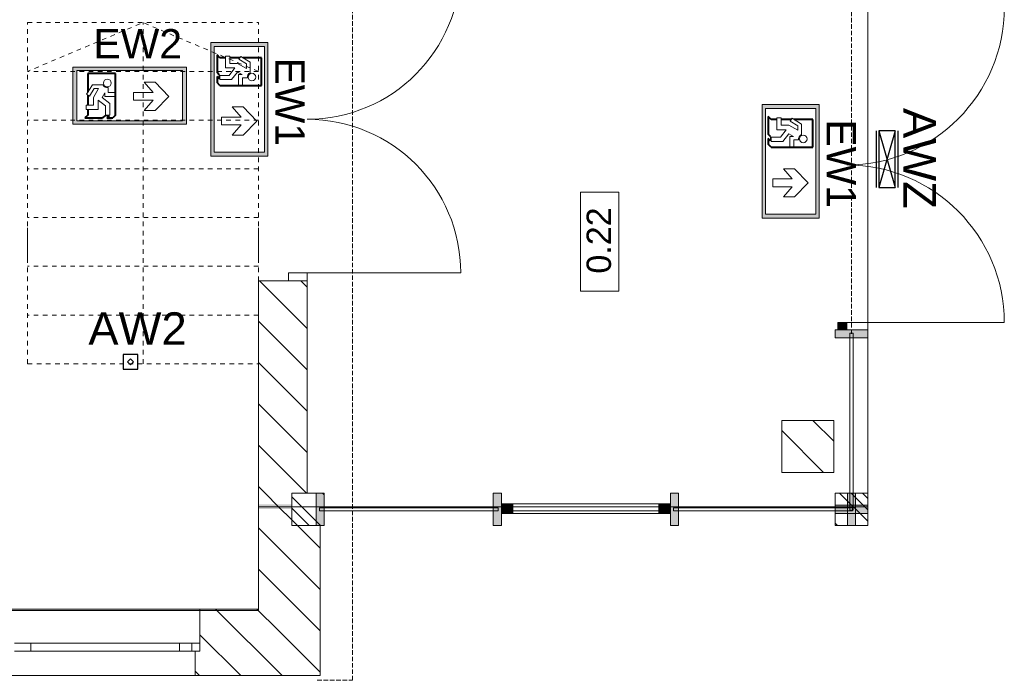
# Model space of a CAD drawing. Header units: millimetres. Extents: x -146116 to 602001, y -318793 to 100489.
# Tile 63 of 100: x 298440 to 304499, y -24249 to -20182. Entities that reach past the tile are written whole.
import ezdxf

# ---------------------------------------------------------------- set-up
doc = ezdxf.new("R2010")
doc.units = ezdxf.units.MM
doc.header["$LTSCALE"] = 0.1
doc.header["$MEASUREMENT"] = 0
doc.linetypes.add('eks Rzut parteru$0$Krawędzie ukryte', pattern=[391.222223, 282.222223, -109])
doc.linetypes.add('eks Rzut parteru$0$Przerywana', pattern=[564.444447, 282.222223, -282.222223])
for name, color, linetype, lineweight in [('eks Rzut parteru$0$Nowe_2D - Ogólne_Nr_pióra__1', 8, 'Continuous', 13), ('eks Rzut parteru$0$Nowe_2D - Ogólne_Nr_pióra__38', 8, 'Continuous', 13), ('eks Rzut parteru$0$poziom_1 (1)_4_2D - Ogólne_Nr_pióra__81_Nr_pióra__4', 8, 'Continuous', 18), ('eks Rzut parteru$0$poziom_1 (1)_4_Drzwi ArchiCAD_Nr_pióra__1_Nr_pióra__7', 8, 'Continuous', 18), ('eks Rzut parteru$0$poziom_1 (1)_4_Drzwi ArchiCAD_Nr_pióra__27_Nr_pióra__7', 8, 'Continuous', 18), ('eks Rzut parteru$0$poziom_1 (1)_4_Drzwi ArchiCAD_Nr_pióra__81_Nr_pióra__4', 8, 'Continuous', 18), ('eks Rzut parteru$0$poziom_1 (1)_4_Konstrukcja - Przegrody Strukt_Nr_pióra__107_Nr_pióra__13', 8, 'Continuous', 18), ('eks Rzut parteru$0$poziom_1 (1)_4_Konstrukcja - Przegrody Strukt_Nr_pióra__1_Nr_pióra__7', 8, 'Continuous', 18), ('eks Rzut parteru$0$poziom_1 (1)_4_Konstrukcja - Przegrody Strukt_Nr_pióra__27_Nr_pióra__7', 8, 'Continuous', 18), ('eks Rzut parteru$0$poziom_1 (1)_4_Konstrukcja - Przegrody Strukt_Nr_pióra__87_Nr_pióra__4', 8, 'Continuous', 18), ('eks Rzut parteru$0$poziom_1 (1)_4_Konstrukcja - Schody_Nr_pióra__81_Nr_pióra__4', 8, 'Continuous', 18), ('eks Rzut parteru$0$poziom_1 (1)_4_Konstrukcja - Stropy_Nr_pióra__81_Nr_pióra__4', 8, 'Continuous', 18), ('eks Rzut parteru$0$poziom_1 (1)_4_Konstrukcja - Słupy_Nr_pióra__1_Nr_pióra__7', 8, 'Continuous', 18), ('eks Rzut parteru$0$poziom_1 (1)_4_Konstrukcja - Słupy_Nr_pióra__82_Nr_pióra__10', 8, 'Continuous', 18), ('eks Rzut parteru$0$poziom_1 (1)_4_Konstrukcja - Ściany zew_Nr_pióra__107_Nr_pióra__10', 8, 'Continuous', 18), ('eks Rzut parteru$0$poziom_1 (1)_4_Konstrukcja - Ściany zew_Nr_pióra__27_Nr_pióra__7', 8, 'Continuous', 18), ('eks Rzut parteru$0$poziom_1 (1)_4_Metryczki pomieszczeń ArchiCADa_Nr_pióra__6_Nr_pióra__5', 8, 'Continuous', 18), ('eks Rzut parteru$0$poziom_1 (1)_4_Okna ArchiCADa_Nr_pióra__101_Nr_pióra__252', 8, 'Continuous', 18), ('eks Rzut parteru$0$poziom_1 (1)_4_Okna ArchiCADa_Nr_pióra__1_Nr_pióra__7', 8, 'Continuous', 18), ('eks Rzut parteru$0$poziom_1 (1)_4_Okna ArchiCADa_Nr_pióra__27_Nr_pióra__7', 8, 'Continuous', 18), ('eks Rzut parteru$0$poziom_1 (1)_4_Okna ArchiCADa_Nr_pióra__81_Nr_pióra__4', 8, 'Continuous', 18), ('Oświetlenie ewakuacyjne', 3, 'Continuous', 20)]:
    doc.layers.add(name, color=color, linetype=linetype, lineweight=lineweight)
for name, color, linetype in [('eks Rzut parteru$0$poziom_1 (1)_4_2D - Ogólne_Nr_pióra__19', 8, 'Continuous'), ('eks Rzut parteru$0$poziom_1 (1)_4_Drzwi ArchiCAD', 8, 'Continuous'), ('eks Rzut parteru$0$poziom_1 (1)_4_Okna ArchiCADa', 8, 'Continuous'), ('LUXIONA', 92, 'Continuous'), ('REWIZJA_1', 6, 'Continuous')]:
    doc.layers.add(name, color=color, linetype=linetype)
doc.styles.add('ARIAL', font='arial.ttf')
doc.styles.add('eks Rzut parteru$0$GENERATED_STYLE_1', font='arial.ttf')
doc.styles.add('Malanow_1_100', font='isocpeur.ttf')
pattern_1 = [(135, (247210.2, -28905.45), (127.2792, 127.2792), [])]
pattern_2 = [(135, (247210.2, -28905.45), (176.7767, 176.7767), []), (135, (247174.84, -28940.8), (176.7767, 176.7767), []), (135, (247139.49, -28976.16), (176.7767, 176.7767), [])]

# ---------------------------------------------------------------- blocks, each defined once
blk = doc.blocks.new('eks Rzut parteru')
at = {"layer": 'eks Rzut parteru$0$poziom_1 (1)_4_2D - Ogólne_Nr_pióra__19', "linetype": 'Continuous', "lineweight": 0}
blk.add_hatch(color=256, dxfattribs=at).paths.add_polyline_path([(210962.2, -33390.5), (211163.3, -33390.5), (211163.3, -33361.2), (210962.2, -33361.2)])
at = {"layer": 'eks Rzut parteru$0$poziom_1 (1)_4_Drzwi ArchiCAD', "linetype": 'Continuous', "lineweight": 0}
blk.add_hatch(color=256, dxfattribs=at).paths.add_polyline_path([(214525.2, -32287), (214580.2, -32287), (214580.2, -32242), (214525.2, -32242)])
at = {"layer": 'eks Rzut parteru$0$poziom_1 (1)_4_Konstrukcja - Przegrody Strukt_Nr_pióra__107_Nr_pióra__13', "linetype": 'Continuous', "lineweight": 18}
for points in [[(214710.2, -32287), (214510.2, -32287), (214510.2, -32337), (214710.2, -32337)], [(211315.2, -33492), (211365.2, -33492), (211365.2, -33292), (211315.2, -33292)], [(212405.2, -33492), (212455.2, -33492), (212455.2, -33292), (212405.2, -33292)], [(213495.2, -33492), (213545.2, -33492), (213545.2, -33292), (213495.2, -33292)], [(214585.2, -33492), (214635.2, -33492), (214635.2, -33292), (214585.2, -33292)], [(214710.2, -33367), (214510.2, -33367), (214510.2, -33417), (214710.2, -33417)]]:
    blk.add_hatch(color=256, dxfattribs=at).paths.add_polyline_path(points)
at = {"layer": 'eks Rzut parteru$0$poziom_1 (1)_4_Konstrukcja - Słupy_Nr_pióra__82_Nr_pióra__10', "linetype": 'Continuous', "lineweight": 18}
h = blk.add_hatch(dxfattribs=at)
h.set_pattern_fill('BLOCZKI_CERAMICZNE_0004', color=256, angle=270, style=0, pattern_type=2)
h.set_pattern_definition(pattern_1)
h.paths.add_polyline_path([(214500.2, -33165.5), (214500.2, -32845.5), (214180.2, -32845.5), (214180.2, -33165.5)])
h = blk.add_hatch(dxfattribs=at)
h.set_pattern_fill('ALUMINIUM_0004', color=256, angle=270, style=0, pattern_type=2)
h.set_pattern_definition(pattern_2)
h.paths.add_polyline_path([(211365.2, -33492), (211365.2, -33292), (211165.2, -33292), (211165.2, -33492)])
h = blk.add_hatch(dxfattribs=at)
h.set_pattern_fill('ALUMINIUM_0004', color=256, angle=270, style=0, pattern_type=2)
h.set_pattern_definition(pattern_2)
h.paths.add_polyline_path([(214710.2, -33492), (214710.2, -33292), (214510.2, -33292), (214510.2, -33492)])
at = {"layer": 'eks Rzut parteru$0$poziom_1 (1)_4_Konstrukcja - Ściany zew_Nr_pióra__107_Nr_pióra__10', "linetype": 'Continuous', "lineweight": 18}
h = blk.add_hatch(dxfattribs=at)
h.set_pattern_fill('BLOCZKI_CERAMICZNE_0004', color=256, angle=270, style=0, pattern_type=2)
h.set_pattern_definition(pattern_1)
h.paths.add_polyline_path([(211260.2, -33292), (211260.2, -31985.5), (210960.2, -31985.5), (210960.2, -33292)])
h = blk.add_hatch(dxfattribs=at)
h.set_pattern_fill('BLOCZKI_CERAMICZNE_0004', color=256, angle=270, style=0, pattern_type=2)
h.set_pattern_definition(pattern_1)
h.paths.add_polyline_path([(210960.2, -33375.5), (211165.2, -33375.5), (211165.2, -33292), (210960.2, -33292)])
h = blk.add_hatch(dxfattribs=at)
h.set_pattern_fill('BLOCZKI_CERAMICZNE_0004', color=256, angle=270, style=0, pattern_type=2)
h.set_pattern_definition(pattern_1)
h.paths.add_polyline_path([(210960.2, -33375.5), (210960.2, -33492), (211165.2, -33492), (211165.2, -33375.5)])
h = blk.add_hatch(dxfattribs=at)
h.set_pattern_fill('BLOCZKI_CERAMICZNE_0004', color=256, angle=270, style=0, pattern_type=2)
h.set_pattern_definition(pattern_1)
h.paths.add_polyline_path([(210960.2, -34005.5), (211340.2, -34415.5), (211340.2, -33492), (210960.2, -33492)])
h = blk.add_hatch(dxfattribs=at)
h.set_pattern_fill('BLOCZKI_CERAMICZNE_0004', color=256, angle=270, style=0, pattern_type=2)
h.set_pattern_definition(pattern_1)
h.paths.add_polyline_path([(210570.2, -34415.5), (211340.2, -34415.5), (210960.2, -34005.5), (210600.2, -34005.5), (210600.2, -34265.5), (210570.2, -34265.5)])
at = {"layer": 'eks Rzut parteru$0$poziom_1 (1)_4_Okna ArchiCADa', "linetype": 'Continuous', "lineweight": 0}
for points in [[(212455.2, -33417), (212525.2, -33417), (212525.2, -33357), (212455.2, -33357)], [(213495.2, -33357), (213425.2, -33357), (213425.2, -33417), (213495.2, -33417)]]:
    blk.add_hatch(color=256, dxfattribs=at).paths.add_polyline_path(points)
at = {"layer": 'eks Rzut parteru$0$Nowe_2D - Ogólne_Nr_pióra__1', "linetype": 'Continuous', "lineweight": 18}
for p, q in [((209540.2, -31659.5), (209540.2, -31847)), ((210960.2, -31659.5), (210960.2, -31847))]:
    blk.add_line(p, q, dxfattribs=at)
at = {"layer": 'eks Rzut parteru$0$Nowe_2D - Ogólne_Nr_pióra__38', "linetype": 'eks Rzut parteru$0$Krawędzie ukryte', "lineweight": 13}
for p, q in [((211538.4, -34444.6), (211538.4, -27694.6)), ((211321.3, -34444.6), (211538.4, -34444.6))]:
    blk.add_line(p, q, dxfattribs=at)
at = {"layer": 'eks Rzut parteru$0$poziom_1 (1)_4_2D - Ogólne_Nr_pióra__81_Nr_pióra__4', "linetype": 'eks Rzut parteru$0$Przerywana', "lineweight": 18}
for p, q in [((210250.2, -32495.5), (210250.2, -30395.5)), ((210960.2, -30695.5), (209540.2, -30695.5)), ((210960.2, -30995.5), (209540.2, -30995.5)), ((210960.2, -31295.5), (209540.2, -31295.5)), ((210960.2, -31595.5), (209540.2, -31595.5)), ((210960.2, -31895.5), (209540.2, -31895.5)), ((210960.2, -32195.5), (209540.2, -32195.5))]:
    blk.add_line(p, q, dxfattribs=at)
at = {"layer": 'eks Rzut parteru$0$poziom_1 (1)_4_2D - Ogólne_Nr_pióra__81_Nr_pióra__4', "linetype": 'eks Rzut parteru$0$Przerywana', "lineweight": 18, "flags": 128}
blk.add_lwpolyline([(210960.2, -30695.5), (210250.2, -30395.5), (209540.2, -30695.5)], dxfattribs=at)
at = {"layer": 'eks Rzut parteru$0$poziom_1 (1)_4_Drzwi ArchiCAD_Nr_pióra__1_Nr_pióra__7', "linetype": 'Continuous', "lineweight": 18}
for p, q in [((214525.2, -32242), (215550.2, -32242)), ((214525.2, -32287), (214525.2, -32242)), ((214580.2, -32287), (214525.2, -32287)), ((214580.2, -32242), (214580.2, -32287))]:
    blk.add_line(p, q, dxfattribs=at)
for centre, start, end in [((214580.2, -30302), 270, 0), ((214580.2, -32242), 0, 90)]:
    blk.add_arc(centre, 970, start, end, dxfattribs=at)
at = {"layer": 'eks Rzut parteru$0$poziom_1 (1)_4_Drzwi ArchiCAD_Nr_pióra__27_Nr_pióra__7', "linetype": 'Continuous', "lineweight": 18}
blk.add_line((211260.2, -31985.5), (211145.2, -31985.5), dxfattribs=at)
at = {"layer": 'eks Rzut parteru$0$poziom_1 (1)_4_Drzwi ArchiCAD_Nr_pióra__81_Nr_pióra__4', "linetype": 'Continuous', "lineweight": 18}
for p, q in [((212205.2, -31935.5), (211145.2, -31935.5)), ((211145.2, -31935.5), (211145.2, -31985.5)), ((211145.2, -31985.5), (211260.2, -31985.5)), ((211260.2, -31985.5), (211260.2, -31935.5))]:
    blk.add_line(p, q, dxfattribs=at)
for centre, start, end in [((211260.2, -30045.5), 270, 0), ((211260.2, -31935.5), 0, 90)]:
    blk.add_arc(centre, 945, start, end, dxfattribs=at)
at = {"layer": 'eks Rzut parteru$0$poziom_1 (1)_4_Konstrukcja - Przegrody Strukt_Nr_pióra__1_Nr_pióra__7', "linetype": 'Continuous', "lineweight": 18}
for p, q in [((214600.2, -32307), (214600.2, -33397)), ((214620.2, -32307), (214600.2, -32307)), ((214620.2, -33397), (214620.2, -32307)), ((212435.2, -33382), (211335.2, -33382)), ((211335.2, -33382), (211335.2, -33402)), ((212435.2, -33402), (212435.2, -33382)), ((214615.2, -33382), (213515.2, -33382)), ((213515.2, -33382), (213515.2, -33402)), ((214615.2, -33402), (214615.2, -33382)), ((211335.2, -33402), (212435.2, -33402)), ((213515.2, -33402), (214615.2, -33402)), ((214600.2, -33397), (214620.2, -33397))]:
    blk.add_line(p, q, dxfattribs=at)
at = {"layer": 'eks Rzut parteru$0$poziom_1 (1)_4_Konstrukcja - Przegrody Strukt_Nr_pióra__27_Nr_pióra__7', "linetype": 'Continuous', "lineweight": 18}
for p, q in [((214710.2, -32287), (214510.2, -32287)), ((214510.2, -32287), (214510.2, -32337)), ((214710.2, -32337), (214710.2, -32287)), ((214510.2, -32337), (214710.2, -32337)), ((211365.2, -33292), (211315.2, -33292)), ((211315.2, -33292), (211315.2, -33492)), ((211365.2, -33492), (211365.2, -33292)), ((212455.2, -33292), (212405.2, -33292)), ((212405.2, -33292), (212405.2, -33492)), ((212455.2, -33492), (212455.2, -33292)), ((213545.2, -33292), (213495.2, -33292)), ((213495.2, -33292), (213495.2, -33492)), ((213545.2, -33492), (213545.2, -33292)), ((214635.2, -33292), (214585.2, -33292)), ((214585.2, -33292), (214585.2, -33492)), ((214635.2, -33492), (214635.2, -33292)), ((214710.2, -33367), (214510.2, -33367)), ((214510.2, -33367), (214510.2, -33417)), ((214710.2, -33417), (214710.2, -33367)), ((214510.2, -33417), (214710.2, -33417)), ((211315.2, -33492), (211365.2, -33492)), ((212405.2, -33492), (212455.2, -33492)), ((213495.2, -33492), (213545.2, -33492)), ((214585.2, -33492), (214635.2, -33492))]:
    blk.add_line(p, q, dxfattribs=at)
at = {"layer": 'eks Rzut parteru$0$poziom_1 (1)_4_Konstrukcja - Przegrody Strukt_Nr_pióra__87_Nr_pióra__4', "linetype": 'eks Rzut parteru$0$Krawędzie ukryte', "lineweight": 18}
blk.add_line((214610.2, -32312), (214610.2, -30232), dxfattribs=at)
at = {"layer": 'eks Rzut parteru$0$poziom_1 (1)_4_Konstrukcja - Przegrody Strukt_Nr_pióra__87_Nr_pióra__4', "linetype": 'Continuous', "lineweight": 18}
for p, q in [((214610.2, -31272), (214610.2, -31271.9)), ((214610.2, -32312), (214610.2, -32311.9))]:
    blk.add_line(p, q, dxfattribs=at)
at = {"layer": 'eks Rzut parteru$0$poziom_1 (1)_4_Konstrukcja - Schody_Nr_pióra__81_Nr_pióra__4', "linetype": 'eks Rzut parteru$0$Przerywana', "lineweight": 18}
for p, q in [((209540.2, -32495.5), (209540.2, -30395.5)), ((209540.2, -30395.5), (210960.2, -30395.5)), ((210960.2, -32495.5), (210960.2, -30395.5)), ((209540.2, -32495.5), (210960.2, -32495.5))]:
    blk.add_line(p, q, dxfattribs=at)
at = {"layer": 'eks Rzut parteru$0$poziom_1 (1)_4_Konstrukcja - Stropy_Nr_pióra__81_Nr_pióra__4', "linetype": 'Continuous', "lineweight": 18, "flags": 128}
blk.add_lwpolyline([(214220.2, -23565.5), (214220.2, -26865.5), (214220.2, -29152), (214710.2, -29152), (214710.2, -33375.5), (210960.2, -33375.5), (210960.2, -34015.5), (189025.2, -34015.5), (189025.2, -12515.5), (211835.2, -12515.5), (211835.2, -18575.5), (211340.2, -18575.5), (211340.2, -24130.5), (212990.2, -24130.5), (212990.2, -23565.5)], close=True, dxfattribs=at)
at = {"layer": 'eks Rzut parteru$0$poziom_1 (1)_4_Konstrukcja - Słupy_Nr_pióra__1_Nr_pióra__7', "linetype": 'Continuous', "lineweight": 18, "flags": 128}
for points in [[(214500.2, -33165.5), (214500.2, -32845.5), (214180.2, -32845.5), (214180.2, -33165.5)], [(211365.2, -33492), (211365.2, -33292), (211165.2, -33292), (211165.2, -33492)], [(214710.2, -33492), (214710.2, -33292), (214510.2, -33292), (214510.2, -33492)]]:
    blk.add_lwpolyline(points, close=True, dxfattribs=at)
at = {"layer": 'eks Rzut parteru$0$poziom_1 (1)_4_Konstrukcja - Ściany zew_Nr_pióra__27_Nr_pióra__7', "linetype": 'Continuous', "lineweight": 18}
for p, q in [((211260.2, -31985.5), (210960.2, -31985.5)), ((210960.2, -31985.5), (210960.2, -34005.5)), ((210600.2, -34265.5), (210600.2, -34005.5)), ((210570.2, -34415.5), (210570.2, -34265.5)), ((210570.2, -34265.5), (210600.2, -34265.5))]:
    blk.add_line(p, q, dxfattribs=at)
at = {"layer": 'eks Rzut parteru$0$poziom_1 (1)_4_Konstrukcja - Ściany zew_Nr_pióra__27_Nr_pióra__7', "linetype": 'Continuous', "lineweight": 18, "flags": 128}
for points in [[(211260.2, -33292), (211260.2, -31985.5)], [(210960.2, -33375.5), (211165.2, -33375.5)], [(211340.2, -34415.5), (211340.2, -33492)], [(210960.2, -34005.5), (210600.2, -34005.5)], [(210570.2, -34415.5), (211340.2, -34415.5)]]:
    blk.add_lwpolyline(points, dxfattribs=at)
at = {"layer": 'eks Rzut parteru$0$poziom_1 (1)_4_Metryczki pomieszczeń ArchiCADa_Nr_pióra__6_Nr_pióra__5', "linetype": 'Continuous', "lineweight": 18}
for p, q in [((212942.6, -32049.4), (212942.6, -31439.4)), ((212942.6, -31439.4), (213178.3, -31439.4)), ((213178.3, -31439.4), (213178.3, -32049.4)), ((213178.3, -32049.4), (212942.6, -32049.4))]:
    blk.add_line(p, q, dxfattribs=at)
at = {"layer": 'eks Rzut parteru$0$poziom_1 (1)_4_Okna ArchiCADa_Nr_pióra__101_Nr_pióra__252', "linetype": 'Continuous', "lineweight": 18}
for p, q in [((209560.2, -34215.5), (209460.2, -34215.5)), ((209560.2, -34265.5), (209560.2, -34215.5)), ((210600.2, -34215.5), (210475.2, -34215.5)), ((210475.2, -34215.5), (210475.2, -34265.5)), ((209460.2, -34265.5), (209560.2, -34265.5)), ((210475.2, -34265.5), (210600.2, -34265.5))]:
    blk.add_line(p, q, dxfattribs=at)
at = {"layer": 'eks Rzut parteru$0$poziom_1 (1)_4_Okna ArchiCADa_Nr_pióra__1_Nr_pióra__7', "linetype": 'Continuous', "lineweight": 18}
for p, q in [((213495.2, -33357), (212455.2, -33357)), ((212455.2, -33357), (212455.2, -33417)), ((212525.2, -33417), (212525.2, -33357)), ((213425.2, -33357), (213425.2, -33417)), ((213495.2, -33417), (213495.2, -33357)), ((212455.2, -33417), (213495.2, -33417)), ((213425.2, -33402), (212525.2, -33402))]:
    blk.add_line(p, q, dxfattribs=at)
at = {"layer": 'eks Rzut parteru$0$poziom_1 (1)_4_Okna ArchiCADa_Nr_pióra__27_Nr_pióra__7', "linetype": 'Continuous', "lineweight": 18}
for p, q in [((210600.2, -34265.5), (210600.2, -34215.5)), ((210570.2, -34265.5), (210600.2, -34265.5))]:
    blk.add_line(p, q, dxfattribs=at)
at = {"layer": 'eks Rzut parteru$0$poziom_1 (1)_4_Okna ArchiCADa_Nr_pióra__81_Nr_pióra__4', "linetype": 'Continuous', "lineweight": 18}
for p, q in [((210600.2, -34005.5), (208420.2, -34005.5)), ((210475.2, -34215.5), (209560.2, -34215.5)), ((210550.2, -34265.5), (210550.2, -34215.5)), ((209560.2, -34265.5), (210475.2, -34265.5)), ((210570.2, -34415.5), (208450.2, -34415.5))]:
    blk.add_line(p, q, dxfattribs=at)
at = {"layer": 'eks Rzut parteru$0$poziom_1 (1)_4_Metryczki pomieszczeń ArchiCADa_Nr_pióra__6_Nr_pióra__5', "linetype": 'Continuous', "lineweight": 18, "insert": (212979.9, -31940.7), "char_height": 150, "attachment_point": 1, "rotation": 90, "style": 'eks Rzut parteru$0$GENERATED_STYLE_1'}
blk.add_mtext('\\A1;0.22', dxfattribs=at)
blk = doc.blocks.new('DG')
at = {"layer": 'Oświetlenie ewakuacyjne', "linetype": 'ByBlock'}
h = blk.add_hatch(color=256, dxfattribs=at)
h.paths.add_polyline_path([(-0.92, 34.23), (69.08, 34.23), (69.08, -0.77), (-0.92, -0.77)])
h.paths.add_polyline_path([(1.54, 32.26), (66.63, 32.26), (66.63, 1.21), (1.54, 1.21)], flags=16)
at = {"layer": 'Oświetlenie ewakuacyjne', "lineweight": 40}
for p, q in [((42.7, 30.38), (59.77, 30.38)), ((42.7, 4.82), (42.7, 30.38)), ((59.77, 30.38), (59.77, 18.95)), ((59.77, 17.11), (59.77, 10.93)), ((59.77, 8.22), (59.77, 4.82)), ((42.7, 4.82), (44.51, 3.02)), ((48.13, 3.02), (44.51, 3.02)), ((46.75, 4.39), (48.13, 3.02)), ((49.31, 4.39), (50.69, 3.02)), ((61.58, 3.02), (50.69, 3.02)), ((59.77, 4.82), (61.58, 3.02))]:
    blk.add_line(p, q, dxfattribs=at)
at = {"layer": 'Oświetlenie ewakuacyjne'}
for p, q in [((12.09, 19.05), (20.78, 27.53)), ((20.78, 27.53), (29.47, 19.05)), ((12.09, 12.28), (12.09, 19.05)), ((29.47, 19.05), (29.47, 12.28)), ((47.27, 18.64), (42.7, 18.64)), ((42.7, 18.64), (42.7, 16.29)), ((47.27, 21.68), (47.27, 18.64)), ((49.38, 16.28), (49.38, 18.44)), ((49.38, 18.44), (50.94, 15.55)), ((57, 23.48), (50.5, 23.49)), ((56.23, 15.6), (53.21, 21.11)), ((53.21, 21.11), (55.91, 21.11)), ((55.91, 21.11), (58.82, 16.48)), ((60.56, 17.65), (57, 23.48)), ((18.37, 17.8), (12.09, 12.28)), ((18.37, 5.81), (18.37, 17.8)), ((29.47, 12.28), (23.19, 17.8)), ((23.19, 17.8), (23.19, 5.81)), ((42.7, 16.29), (49.38, 16.28)), ((50.94, 15.55), (46.32, 11.89)), ((48.88, 10.54), (53.52, 13.99)), ((53.52, 13.99), (53.51, 8.22)), ((56.23, 10.93), (56.23, 15.6)), ((58.82, 16.48), (60.56, 17.65)), ((46.32, 11.89), (46.32, 4.82)), ((48.88, 4.82), (48.88, 10.54)), ((53.51, 8.22), (60.78, 8.22)), ((60.79, 10.93), (56.23, 10.93)), ((60.78, 8.22), (60.79, 10.93)), ((23.19, 5.81), (18.37, 5.81)), ((46.32, 4.82), (48.88, 4.82)), ((46.75, 4.39), (49.31, 4.39))]:
    blk.add_line(p, q, dxfattribs=at)
for points in [[(-0.92, 34.23), (69.08, 34.23), (69.08, -0.77), (-0.92, -0.77)], [(1.54, 32.26), (66.63, 32.26), (66.63, 1.21), (1.54, 1.21)]]:
    blk.add_lwpolyline(points, close=True, dxfattribs=at)
blk.add_circle((47.8, 24.52), 2.34, dxfattribs=at)
blk.add_arc((47.8, 24.52), 2.88, 259.40031, 339.13959, dxfattribs=at)
blk = doc.blocks.new('*U28')
at = {"layer": 'Oświetlenie ewakuacyjne', "color": 1, "linetype": 'ByBlock', "xscale": -1, "rotation": 359.9999999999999}
blk.add_blockref('DG', (69.08, 0.76), dxfattribs=at)
at = {"layer": 'Oświetlenie ewakuacyjne', "insert": (9.21, 57.69), "char_height": 18, "attachment_point": 1, "style": 'Malanow_1_100'}
blk.add_mtext_dynamic_manual_height_columns('{\\fArial|b0|i0|c238|p34;EW1}', width=42.9792, gutter_width=669.53, heights=[0], dxfattribs=at)
blk = doc.blocks.new('LUXIONA - LVNO')
at = {"layer": 'LUXIONA', "color": 1, "lineweight": -2}
for p, q in [((9, 9), (0, 9)), ((0, 9), (0, 0)), ((9, 0), (9, 9)), ((0, 0), (9, 0))]:
    blk.add_line(p, q, dxfattribs=at)
blk.add_lwpolyline([(4.48, 6.3), (2.62, 4.45), (4.48, 2.6), (6.33, 4.45)], close=True, dxfattribs=at)
at = {"layer": 'LUXIONA', "color": 1, "style": 'ARIAL', "flags": 4}
for tag, p in [('TYP', (-13.79, 32.2, -23.7)), ('OBW', (-19.09, -28.02, -23.7))]:
    blk.add_attdef(tag, p, '', height=20, dxfattribs=at)
blk = doc.blocks.new('LUXIONA - ewak. dwustronna')
at = {"layer": 'LUXIONA', "color": 1}
for p, q in [((0, 13.45), (35, 13.45)), ((35, 11.73), (0, 11.73)), ((0, 11.73), (0, 1.73)), ((0, 1.73), (35, 11.73)), ((0, 11.73), (35, 1.73)), ((35, 1.73), (35, 11.73)), ((0, 1.73), (35, 1.73)), ((0, 0), (35, 0))]:
    blk.add_line(p, q, dxfattribs=at)
at = {"layer": 'LUXIONA', "color": 1, "style": 'ARIAL', "flags": 4}
for tag, p in [('TYP', (-8.13, 22.76, -33)), ('OBW', (-75.09, -4.3, -33))]:
    blk.add_attdef(tag, p, '', height=20, dxfattribs=at)
blk = doc.blocks.new('DB')
at = {"layer": 'Oświetlenie ewakuacyjne', "linetype": 'ByBlock'}
h = blk.add_hatch(color=256, dxfattribs=at)
h.paths.add_polyline_path([(-0.92, 34.23), (69.08, 34.23), (69.08, -0.77), (-0.92, -0.77)])
h.paths.add_polyline_path([(1.54, 32.26), (66.63, 32.26), (66.63, 1.21), (1.54, 1.21)], flags=16)
at = {"layer": 'Oświetlenie ewakuacyjne', "lineweight": 40}
for p, q in [((42.7, 30.38), (59.77, 30.38)), ((42.7, 15.91), (42.7, 30.38)), ((59.77, 30.38), (59.77, 18.95)), ((42.7, 4.82), (42.7, 16.29)), ((59.77, 17.11), (59.77, 10.93)), ((59.77, 8.22), (59.77, 4.82)), ((42.7, 4.82), (44.51, 3.02)), ((48.13, 3.02), (44.51, 3.02)), ((46.75, 4.39), (48.13, 3.02)), ((49.31, 4.39), (50.69, 3.02)), ((61.58, 3.02), (50.69, 3.02)), ((59.77, 4.82), (61.58, 3.02))]:
    blk.add_line(p, q, dxfattribs=at)
at = {"layer": 'Oświetlenie ewakuacyjne'}
for p, q in [((9.88, 16.28), (18.37, 24.97)), ((18.37, 24.97), (25.13, 24.97)), ((25.13, 24.97), (19.61, 18.7)), ((19.61, 18.7), (31.61, 18.7)), ((31.61, 18.7), (31.61, 13.87)), ((47.27, 18.64), (42.7, 18.64)), ((47.27, 21.68), (47.27, 18.64)), ((49.38, 16.28), (49.38, 18.44)), ((49.38, 18.44), (50.94, 15.55)), ((57, 23.48), (50.5, 23.49)), ((56.23, 15.6), (53.21, 21.11)), ((53.21, 21.11), (55.91, 21.11)), ((55.91, 21.11), (58.82, 16.48)), ((60.56, 17.65), (57, 23.48)), ((18.37, 7.59), (9.88, 16.28)), ((31.61, 13.87), (19.61, 13.87)), ((19.61, 13.87), (25.13, 7.59)), ((42.7, 16.29), (49.38, 16.28)), ((50.94, 15.55), (46.32, 11.89)), ((48.88, 10.54), (53.52, 13.99)), ((53.52, 13.99), (53.51, 8.22)), ((56.23, 10.93), (56.23, 15.6)), ((58.82, 16.48), (60.56, 17.65)), ((25.13, 7.59), (18.37, 7.59)), ((46.32, 11.89), (46.32, 4.82)), ((48.88, 4.82), (48.88, 10.54)), ((53.51, 8.22), (60.78, 8.22)), ((60.79, 10.93), (56.23, 10.93)), ((60.78, 8.22), (60.79, 10.93)), ((46.32, 4.82), (48.88, 4.82)), ((46.75, 4.39), (49.31, 4.39))]:
    blk.add_line(p, q, dxfattribs=at)
for points in [[(-0.92, 34.23), (69.08, 34.23), (69.08, -0.77), (-0.92, -0.77)], [(1.54, 32.26), (66.63, 32.26), (66.63, 1.21), (1.54, 1.21)]]:
    blk.add_lwpolyline(points, close=True, dxfattribs=at)
blk.add_circle((47.8, 24.52), 2.34, dxfattribs=at)
blk.add_arc((47.8, 24.52), 2.88, 259.40031, 339.13959, dxfattribs=at)
blk = doc.blocks.new('*U36')
at = {"layer": 'Oświetlenie ewakuacyjne', "linetype": 'ByBlock', "xscale": -1}
blk.add_blockref('DB', (69.08, 0.76), dxfattribs=at)
at = {"layer": 'Oświetlenie ewakuacyjne', "insert": (12.75, 58.46), "char_height": 18, "attachment_point": 1, "style": 'Malanow_1_100'}
blk.add_mtext_dynamic_manual_height_columns('{\\fArial|b0|i0|c238|p34;EW2}', width=42.9792, gutter_width=669.53, heights=[0], dxfattribs=at)

msp = doc.modelspace()

# ---------------------------------------------------------------- block references
at = {"layer": 'REWIZJA_1'}
msp.add_blockref('eks Rzut parteru', (88948.8, 10195.8), dxfattribs=at)

# ---------------------------------------------------------------- next in the draw order: block references
at = {"layer": 'LUXIONA'}
ref = msp.add_blockref('LUXIONA - ewak. dwustronna', (303710, -20864.9, 0), dxfattribs=dict(at, xscale=9.999999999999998, yscale=9.999999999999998, zscale=9.999999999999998, rotation=270))
ref.add_attrib('TYP', 'AWZ', (303878.2, -20725.2, -330), dxfattribs={"color": 1, "height": 200, "rotation": 270, "style": 'ARIAL'})
ref = msp.add_blockref('LUXIONA - LVNO', (299077.2, -22332.2), dxfattribs=dict(at, xscale=10, yscale=10, zscale=10))
ref.add_attrib('TYP', 'AW2', (298862.4, -22183.1, -237), dxfattribs={"color": 1, "height": 200, "style": 'ARIAL'})
at = {"layer": 'Oświetlenie ewakuacyjne', "linetype": 'ByBlock', "xscale": 10, "yscale": 10, "zscale": 10}
msp.add_blockref('*U36', (298766.6, -20824.2), dxfattribs=at)
at = {"layer": 'Oświetlenie ewakuacyjne', "linetype": 'ByBlock', "xscale": 10, "yscale": 10, "zscale": 10, "rotation": 269.9999999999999}
for p in [(299616.5, -20322.4), (303009, -20703.2)]:
    msp.add_blockref('*U28', p, dxfattribs=at)

doc.saveas('drawing.dxf')
